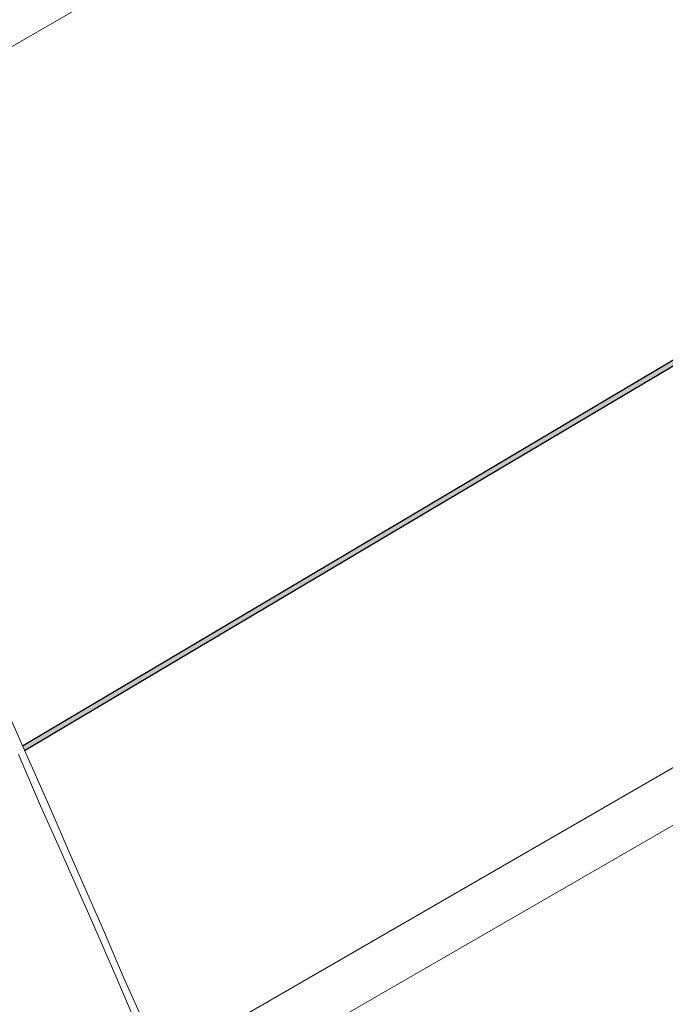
# Model space of a CAD drawing. Header units: millimetres. Extents: x 4477830 to 4478275, y -30323838 to -30323445.
# Tile 81 of 124: x 4478053.81 to 4478058.13, y -30323472.54 to -30323465.96. Entities that reach past the tile are written whole.
import ezdxf

# ---------------------------------------------------------------- set-up
doc = ezdxf.new("R2010")
doc.units = ezdxf.units.MM
for name, color, linetype, lineweight in [('IFC-Parede padrão-Contorno', 44, 'Continuous', 5), ('Nível 1', 7, 'Continuous', 0), ('PR-Captor', 9, 'Continuous', 18), ('PR-Condutos', 150, 'Continuous', 25)]:
    doc.layers.add(name, color=color, linetype=linetype, lineweight=lineweight)

msp = doc.modelspace()

# ---------------------------------------------------------------- hatches: boundary and pattern name
at = {"layer": 'PR-Condutos', "linetype": 'Continuous', "true_color": 0x105689}
for points in [[(4478072.2963, -30323459.8607), (4478069.0503, -30323461.7868), (4478065.7142, -30323463.7668), (4478063.9606, -30323464.8091), (4478065.6754, -30323463.7899), (4478069.0503, -30323461.7868), (4478072.2924, -30323459.8617), (4478063.195, -30323465.2605), (4478061.2351, -30323466.4237), (4478059.2903, -30323467.578), (4478056.4248, -30323469.2786), (4478053.8329, -30323470.8175), (4478053.8329, -30323470.8177), (4478056.4264, -30323469.2785), (4478053.8329, -30323470.8177), (4478056.4265, -30323469.2785), (4478060.3476, -30323466.9514), (4478065.6754, -30323463.7894), (4478063.1956, -30323465.2614), (4478065.6754, -30323463.7897), (4478063.1957, -30323465.2615), (4478061.2363, -30323466.4245), (4478059.2924, -30323467.5784), (4478056.4282, -30323469.2785), (4478053.8342, -30323470.8205), (4478053.8344, -30323470.821), (4478056.4336, -30323469.2783), (4478053.8344, -30323470.8211), (4478053.8344, -30323470.8211), (4478056.434, -30323469.2783), (4478063.1972, -30323465.2637), (4478065.7142, -30323463.7697), (4478063.1975, -30323465.2642), (4478061.2396, -30323466.4263), (4478056.4344, -30323469.2783), (4478053.8345, -30323470.8213), (4478053.8346, -30323470.8216), (4478056.4368, -30323469.2782), (4478059.298, -30323467.5797), (4478060.3445, -30323466.9582), (4478060.3443, -30323466.9586), (4478061.2402, -30323466.4267), (4478063.1977, -30323465.2646), (4478065.6754, -30323463.7936), (4478063.9602, -30323464.8116), (4478063.9602, -30323464.8116), (4478065.6754, -30323463.7936), (4478063.9602, -30323464.8119), (4478061.2402, -30323466.4267), (4478060.3443, -30323466.9586), (4478060.3445, -30323466.9582), (4478059.298, -30323467.5797), (4478056.4368, -30323469.2782), (4478053.8361, -30323470.8249), (4478053.8368, -30323470.8264), (4478056.4457, -30323469.2779), (4478059.3041, -30323467.581), (4478060.3412, -30323466.9653), (4478063.2001, -30323465.2681), (4478065.7142, -30323463.7756), (4478063.2006, -30323465.2688), (4478061.2451, -30323466.4295), (4478059.3049, -30323467.5812), (4478056.4462, -30323469.2779), (4478063.2006, -30323465.2688), (4478065.6754, -30323463.7987), (4478063.2001, -30323465.2681), (4478061.2444, -30323466.4291), (4478059.3041, -30323467.581), (4478056.4457, -30323469.2779), (4478053.8368, -30323470.8264), (4478053.8395, -30323470.8324), (4478056.4587, -30323469.2775), (4478056.4595, -30323469.2775), (4478059.3135, -30323467.5831), (4478059.3135, -30323467.5831), (4478061.2509, -30323466.4328), (4478063.2036, -30323465.2734), (4478065.6754, -30323463.8061), (4478065.7142, -30323463.7831), (4478063.2036, -30323465.2734), (4478061.2509, -30323466.4328), (4478059.3135, -30323467.5831), (4478059.3135, -30323467.5831), (4478056.4595, -30323469.2775), (4478056.4587, -30323469.2775), (4478053.8395, -30323470.8324), (4478053.8444, -30323470.8434), (4478056.4834, -30323469.2768), (4478056.4759, -30323469.277), (4478059.325, -30323467.5856), (4478059.3248, -30323467.5856), (4478061.2587, -30323466.4374), (4478063.2079, -30323465.2799), (4478063.2079, -30323465.2798), (4478065.6754, -30323463.8138), (4478063.2073, -30323465.2789), (4478065.6754, -30323463.8138), (4478065.7142, -30323463.7907), (4478063.2079, -30323465.2798), (4478063.2079, -30323465.2799), (4478061.2587, -30323466.4374), (4478059.3248, -30323467.5856), (4478059.325, -30323467.5856), (4478056.4759, -30323469.277), (4478056.4834, -30323469.2768), (4478053.8444, -30323470.8434), (4478053.8453, -30323470.8455), (4478056.4858, -30323469.2767), (4478061.2639, -30323466.4404), (4478059.3317, -30323467.5871), (4478061.2636, -30323466.4402), (4478061.2635, -30323466.4402), (4478059.3313, -30323467.587), (4478056.4845, -30323469.2767), (4478063.2109, -30323465.2843), (4478065.6754, -30323463.8204), (4478063.2105, -30323465.2837), (4478063.2104, -30323465.2836), (4478065.7142, -30323463.7974), (4478063.2109, -30323465.2843), (4478061.2635, -30323466.4402), (4478061.2636, -30323466.4402), (4478059.3317, -30323467.5871), (4478061.2639, -30323466.4404), (4478056.4858, -30323469.2767), (4478053.8453, -30323470.8455), (4478053.8457, -30323470.8463), (4478056.4908, -30323469.2765), (4478059.3358, -30323467.588), (4478059.3358, -30323467.588), (4478063.2127, -30323465.2871), (4478065.6754, -30323463.8248), (4478063.2124, -30323465.2867), (4478059.3354, -30323467.5879), (4478056.4905, -30323469.2766), (4478059.3353, -30323467.5879), (4478061.2659, -30323466.4415), (4478063.2121, -30323465.2862), (4478065.6754, -30323463.8224), (4478065.7142, -30323463.7994), (4478063.2121, -30323465.2862), (4478061.2659, -30323466.4415), (4478059.3353, -30323467.5879), (4478056.4905, -30323469.2766), (4478063.2124, -30323465.2867), (4478065.6754, -30323463.8248), (4478063.2127, -30323465.2871), (4478065.6754, -30323463.8255), (4478063.2129, -30323465.2873), (4478072.2753, -30323459.9093), (4478072.2977, -30323459.8925), (4478069.03, -30323461.8306), (4478072.2644, -30323459.9061), (4478072.0942, -30323460.007), (4478072.2755, -30323459.8923), (4478072.289, -30323459.8796), (4478072.3096, -30323459.8716)], [(4478065.6754, -30323463.7897), (4478056.4266, -30323469.2785), (4478053.833, -30323470.8178), (4478053.8331, -30323470.818), (4478056.4282, -30323469.2785), (4478059.2924, -30323467.5784), (4478061.2363, -30323466.4245), (4478063.1957, -30323465.2615)], [(4478065.6754, -30323463.7928), (4478063.1972, -30323465.2637), (4478061.2391, -30323466.426), (4478059.2963, -30323467.5793), (4478056.434, -30323469.2783), (4478053.8345, -30323470.8212), (4478053.8345, -30323470.8213), (4478059.2967, -30323467.5794), (4478059.2968, -30323467.5794), (4478063.1975, -30323465.2642)], [(4478065.6754, -30323463.8255), (4478056.4908, -30323469.2765), (4478063.2129, -30323465.2873)], [(4478061.235, -30323466.4237), (4478056.4243, -30323469.2786), (4478053.8325, -30323470.8167), (4478053.8329, -30323470.8175), (4478056.4248, -30323469.2786), (4478059.2903, -30323467.578)], [(4478061.2359, -30323466.4242), (4478056.4265, -30323469.2785), (4478053.8329, -30323470.8177), (4478053.833, -30323470.8178), (4478056.4266, -30323469.2785), (4478059.2916, -30323467.5782)], [(4478056.4243, -30323469.2786), (4478053.8325, -30323470.8167), (4478053.8325, -30323470.8167)], [(4478056.4282, -30323469.2785), (4478053.8331, -30323470.818), (4478053.8342, -30323470.8205)], [(4478056.4368, -30323469.2782), (4478053.8346, -30323470.8216), (4478053.8361, -30323470.8249)]]:
    msp.add_hatch(color=146, dxfattribs=at).paths.add_polyline_path(points)

# ---------------------------------------------------------------- linework, layer by layer
at = {"layer": 'IFC-Parede padrão-Contorno', "color": 8, "lineweight": 5}
msp.add_line((4478057.7817, -30323463.8188), (4478043.4681, -30323472.0828), dxfattribs=at)
at = {"layer": 'Nível 1', "color": 8, "lineweight": 5}
for p, q in [((4478064.135, -30323467.5216), (4478049.8514, -30323475.7682)), ((4478064.4682, -30323467.714), (4478050.1847, -30323475.9606))]:
    msp.add_line(p, q, dxfattribs=at)
at = {"layer": 'PR-Captor', "color": 251}
for p, q in [((4478053.8355, -30323470.8236), (4478053.7024, -30323470.5209)), ((4478053.805, -30323470.8704), (4478053.8213, -30323470.9074)), ((4478054.012, -30323471.2194), (4478053.8355, -30323470.8236)), ((4478053.8213, -30323470.9074), (4478053.953, -30323471.2154)), ((4478053.953, -30323471.2154), (4478054.0999, -30323471.5415)), ((4478054.1527, -30323471.5459), (4478054.012, -30323471.2194)), ((4478054.0999, -30323471.5415), (4478054.3144, -30323472.0299)), ((4478054.3794, -30323472.0622), (4478054.1527, -30323471.5459)), ((4478054.3144, -30323472.0299), (4478054.4552, -30323472.3537)), ((4478054.511, -30323472.372), (4478054.3794, -30323472.0622)), ((4478054.4552, -30323472.3537), (4478054.5983, -30323472.6872)), ((4478054.6677, -30323472.7179), (4478054.511, -30323472.372))]:
    msp.add_line(p, q, dxfattribs=at)
at = {"layer": 'PR-Condutos'}
for p, q in [((4478059.2901, -30323467.5779), (4478056.4243, -30323469.2786)), ((4478056.4908, -30323469.2765), (4478059.336, -30323467.5881)), ((4478056.4243, -30323469.2786), (4478053.8325, -30323470.8167)), ((4478053.8457, -30323470.8463), (4478056.4908, -30323469.2765))]:
    msp.add_line(p, q, dxfattribs=at)

doc.saveas('drawing.dxf')
